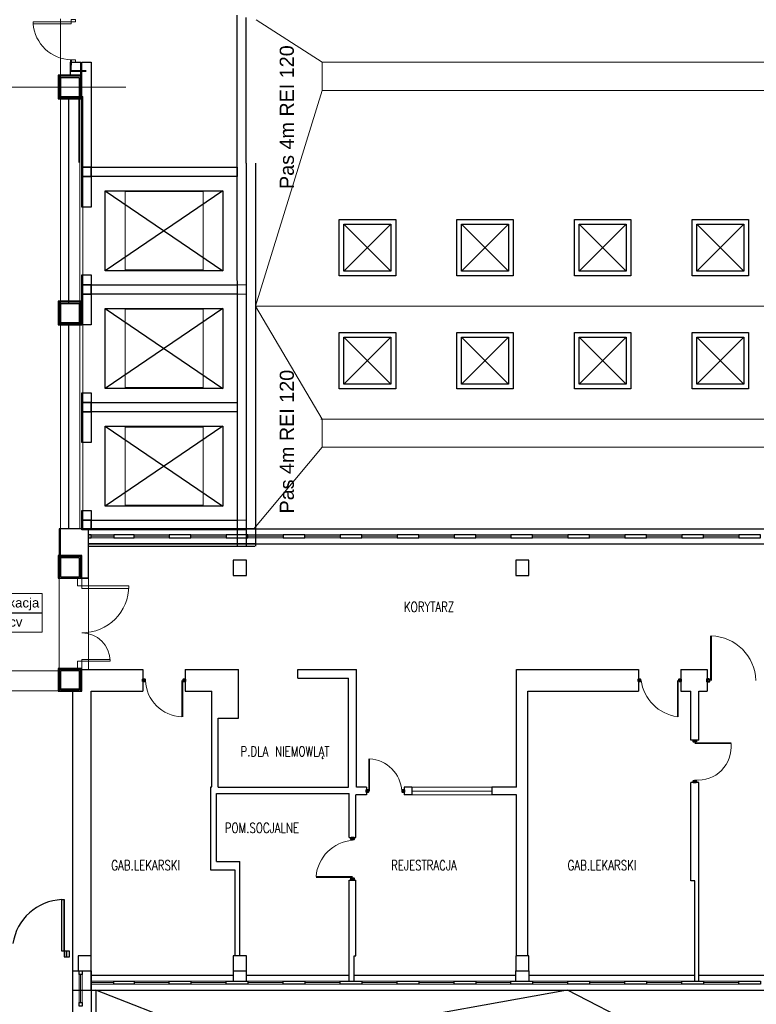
# Model space of a CAD drawing. Header units: millimetres. Extents: x 6612728327 to 6612744462, y 5733542327 to 5733552841.
# Tile 88 of 124: x 6612738886 to 6612740451, y 5733544197 to 5733546288. Entities that reach past the tile are written whole.
import ezdxf

# ---------------------------------------------------------------- set-up
doc = ezdxf.new("R2010")
doc.units = ezdxf.units.MM
doc.header["$MEASUREMENT"] = 0
doc.header["$XCLIPFRAME"] = 0
for name, color, linetype in [('!!!!_SCIANY GRUBE', 7, 'Continuous'), ('___EI 120 ścian', 7, 'Continuous'), ('A_A-OPISY POM', 7, 'Continuous'), ('A_Sciany istn_DZIAŁOWE', 7, 'Continuous'), ('A_Stolarka_drzw_wew', 192, 'Continuous'), ('dwa_DRZWI', 7, 'Continuous'), ('DZIALOWE_WINDA', 7, 'Continuous'), ('inw_PODCIĄGI', 7, 'Continuous'), ('inw_STOLARKA', 7, 'Continuous'), ('inw_STOLARKAOKIENNA', 7, 'Continuous'), ('inw_WIDOK', 7, 'Continuous'), ('L_WIDOKOWE', 7, 'Continuous'), ('OSIE', 7, 'Continuous'), ('STOLARKAOKIENNA', 7, 'Continuous'), ('WIDOK', 7, 'Continuous')]:
    doc.layers.add(name, color=color, linetype=linetype)
doc.styles.add('GENERATED_STYLE_1', font='arial.ttf')
picture_1 = doc.add_image_def('image2.jpg', size_in_pixel=(240, 240))

msp = doc.modelspace()

# ---------------------------------------------------------------- linework, layer by layer
at = {"layer": '!!!!_SCIANY GRUBE', "color": 7, "lineweight": 30}
for p, q in [((6612738993.516489, 5733546169.844685), (6612738993.516489, 5733546198.13419)), ((6612738993.516489, 5733546198.13419), (6612739015.516489, 5733546198.13419)), ((6612739015.516489, 5733546124.786591), (6612739015.516489, 5733546198.13419)), ((6612739015.516489, 5733546119.844685), (6612739015.516489, 5733546198.13419)), ((6612739015.516489, 5733546119.844685), (6612739015.516489, 5733546198.13419)), ((6612739015.516489, 5733546143.172839), (6612739015.516489, 5733546198.13419)), ((6612738969.516489, 5733545206.844683), (6612738969.516489, 5733545147.844683)), ((6612739031.516489, 5733545206.844683), (6612738969.516489, 5733545206.844683)), ((6612738969.516489, 5733545206.844683), (6612738969.516489, 5733545147.844683)), ((6612739386.465014, 5733545206.844683), (6612738969.516489, 5733545206.844683)), ((6612739031.516489, 5733545100.844683), (6612739031.516489, 5733545206.844683)), ((6612739031.516489, 5733545100.844683), (6612739031.516489, 5733545206.844683)), ((6612739031.516489, 5733545101.844683), (6612739031.516489, 5733545201.844683)), ((6612739031.516489, 5733545101.844683), (6612739031.516489, 5733545201.844683)), ((6612739386.465014, 5733545206.844683), (6612739386.465014, 5733545174.844683)), ((6612739386.465014, 5733545174.844683), (6612739031.516489, 5733545174.844683)), ((6612739031.516489, 5733545101.844683), (6612738989.516489, 5733545101.844683)), ((6612739031.516489, 5733545101.844683), (6612738989.516489, 5733545101.844683)), ((6612739031.516489, 5733545100.844683), (6612738989.516489, 5733545100.844683)), ((6612739031.516489, 5733545100.844683), (6612738989.516489, 5733545100.844683)), ((6612738989.516489, 5733544907.844683), (6612739147.516489, 5733544907.844683)), ((6612738989.516489, 5733544907.844683), (6612739089.043591, 5733544907.844683)), ((6612739147.516489, 5733544907.844683), (6612739147.516489, 5733544861.844683)), ((6612739237.516489, 5733544907.844683), (6612739350.516489, 5733544907.844683)), ((6612739237.516489, 5733544907.844683), (6612739237.516489, 5733544861.844683)), ((6612739350.516489, 5733544804.844683), (6612739350.516489, 5733544907.844683)), ((6612739476.516489, 5733544907.844683), (6612739601.51649, 5733544907.844683)), ((6612739476.516489, 5733544889.844683), (6612739476.516489, 5733544907.844683)), ((6612739601.51649, 5733544657.844683), (6612739601.51649, 5733544907.844683)), ((6612739941.51649, 5733544907.844683), (6612740200.516491, 5733544907.844683)), ((6612739941.51649, 5733544657.844683), (6612739941.51649, 5733544907.844683)), ((6612740200.516491, 5733544907.844683), (6612740200.516491, 5733544861.844683)), ((6612740290.516491, 5733544907.844683), (6612740346.516491, 5733544907.844683)), ((6612740290.516491, 5733544907.844683), (6612740290.516491, 5733544861.844683)), ((6612740346.516491, 5733544907.844683), (6612740346.516491, 5733544861.844683)), ((6612739476.516489, 5733544889.844683), (6612739584.51649, 5733544889.844683)), ((6612739584.51649, 5733544657.844683), (6612739584.51649, 5733544889.844683)), ((6612738997.516489, 5733544861.844683), (6612738997.516489, 5733544226.844682)), ((6612738997.516489, 5733544861.844683), (6612738997.516489, 5733544281.844682)), ((6612739037.516489, 5733544861.844683), (6612739147.516489, 5733544861.844683)), ((6612739037.516489, 5733544226.844682), (6612739037.516489, 5733544861.844683)), ((6612739037.516489, 5733544861.844683), (6612739089.043591, 5733544861.844683)), ((6612739037.516489, 5733544226.844682), (6612739037.516489, 5733544861.844683)), ((6612739237.516489, 5733544861.844683), (6612739293.516489, 5733544861.844683)), ((6612739293.516489, 5733544658.844683), (6612739293.516489, 5733544861.844683)), ((6612739965.51649, 5733544861.844683), (6612740200.516491, 5733544861.844683)), ((6612739965.51649, 5733544299.844682), (6612739965.51649, 5733544861.844683)), ((6612740290.516491, 5733544861.844683), (6612740311.516491, 5733544861.844683)), ((6612740311.516491, 5733544757.844683), (6612740311.516491, 5733544861.844683)), ((6612740328.516491, 5733544861.844683), (6612740346.516491, 5733544861.844683)), ((6612740328.516491, 5733544757.844683), (6612740328.516491, 5733544861.844683)), ((6612739307.516489, 5733544804.844683), (6612739350.516489, 5733544804.844683)), ((6612739307.516489, 5733544657.844683), (6612739307.516489, 5733544804.844683)), ((6612740328.516491, 5733544757.844683), (6612740311.516491, 5733544757.844683)), ((6612740311.516491, 5733544458.844682), (6612740311.516491, 5733544667.844683)), ((6612740328.516491, 5733544667.844683), (6612740311.516491, 5733544667.844683)), ((6612740328.516491, 5733544245.844682), (6612740328.516491, 5733544667.844683)), ((6612739291.516489, 5733544481.844682), (6612739291.516489, 5733544658.844683)), ((6612739291.516489, 5733544658.844683), (6612739293.516489, 5733544658.844683)), ((6612739307.516489, 5733544657.844683), (6612739584.51649, 5733544657.844683)), ((6612739622.51649, 5733544657.844683), (6612739601.51649, 5733544657.844683)), ((6612739622.51649, 5733544657.844683), (6612739622.51649, 5733544641.844683)), ((6612739718.51649, 5733544657.844683), (6612739702.51649, 5733544657.844683)), ((6612739702.51649, 5733544657.844683), (6612739702.51649, 5733544641.844683)), ((6612739718.51649, 5733544657.844683), (6612739718.51649, 5733544641.844683)), ((6612739941.51649, 5733544657.844683), (6612739888.51649, 5733544657.844683)), ((6612739888.51649, 5733544657.844683), (6612739888.51649, 5733544641.844683)), ((6612739303.516489, 5733544499.844682), (6612739303.516489, 5733544644.844683)), ((6612739303.516489, 5733544644.844683), (6612739585.51649, 5733544644.844683)), ((6612739585.51649, 5733544550.844683), (6612739585.51649, 5733544644.844683)), ((6612739599.51649, 5733544550.844683), (6612739599.51649, 5733544641.844683)), ((6612739622.51649, 5733544641.844683), (6612739599.51649, 5733544641.844683)), ((6612739718.51649, 5733544641.844683), (6612739702.51649, 5733544641.844683)), ((6612739941.51649, 5733544641.844683), (6612739888.51649, 5733544641.844683)), ((6612739941.51649, 5733544299.844682), (6612739941.51649, 5733544641.844683)), ((6612739585.51649, 5733544550.844683), (6612739599.51649, 5733544550.844683)), ((6612739303.516489, 5733544499.844682), (6612739353.516489, 5733544499.844682)), ((6612739353.516489, 5733544299.844682), (6612739353.516489, 5733544499.844682)), ((6612739343.516489, 5733544481.844682), (6612739291.516489, 5733544481.844682)), ((6612739343.516489, 5733544299.844682), (6612739343.516489, 5733544481.844682)), ((6612739585.51649, 5733544245.844682), (6612739585.51649, 5733544460.844682)), ((6612739585.51649, 5733544460.844682), (6612739599.51649, 5733544460.844682)), ((6612739599.51649, 5733544299.844682), (6612739599.51649, 5733544460.844682)), ((6612740320.516491, 5733544458.844682), (6612740311.516491, 5733544458.844682)), ((6612740320.516491, 5733544245.844682), (6612740320.516491, 5733544458.844682)), ((6612739596.51649, 5733544299.844682), (6612739599.51649, 5733544299.844682)), ((6612739596.51649, 5733544245.844682), (6612739596.51649, 5733544299.844682)), ((6612738997.516489, 5733544267.844682), (6612739037.516489, 5733544267.844682)), ((6612739339.516489, 5733544267.844682), (6612739339.516489, 5733544245.844682)), ((6612739367.516489, 5733544245.844682), (6612739367.516489, 5733544267.844682)), ((6612739939.51649, 5733544245.844682), (6612739939.51649, 5733544267.844682)), ((6612739047.516489, 5733544226.844682), (6612739047.516489, 5733543457.131468))]:
    msp.add_line(p, q, dxfattribs=at)
for points in [[(6612739346.923244, 5733546297.844685), (6612739347.789767, 5733545169.844683)], [(6612739366.465014, 5733545983.435217), (6612739366.465014, 5733546292.553106)], [(6612739015.516489, 5733546169.844685), (6612738967.516489, 5733546169.844685), (6612738967.516489, 5733546119.844685), (6612739015.516489, 5733546119.844685)], [(6612739015.516489, 5733546169.844685), (6612738967.516489, 5733546169.844685), (6612738967.516489, 5733546119.844685), (6612739015.516489, 5733546119.844685)], [(6612739366.465014, 5733545983.435217), (6612739366.465014, 5733545169.844683)], [(6612739386.465014, 5733545983.435217), (6612739386.465014, 5733545169.844683)], [(6612739031.516489, 5733545169.844683), (6612739385.057102, 5733545169.844683)]]:
    msp.add_lwpolyline(points, dxfattribs=at)
for points in [[(6612739037.516489, 5733545974.844684), (6612739017.516489, 5733545974.844684), (6612739017.516489, 5733546198.13419), (6612739037.516489, 5733546198.13419)], [(6612738972.516489, 5733546124.844685), (6612739012.51649, 5733546124.844685), (6612739012.51649, 5733546164.844685), (6612738972.516489, 5733546164.844685)], [(6612738972.516489, 5733546124.844685), (6612739012.51649, 5733546124.844685), (6612739012.51649, 5733546164.844685), (6612738972.516489, 5733546164.844685)], [(6612738972.516489, 5733546124.844685), (6612739012.51649, 5733546124.844685), (6612739012.51649, 5733546164.844685), (6612738972.516489, 5733546164.844685)], [(6612738972.516489, 5733546124.844685), (6612739012.51649, 5733546124.844685), (6612739012.51649, 5733546164.844685), (6612738972.516489, 5733546164.844685)], [(6612738972.516489, 5733546124.844685), (6612739012.51649, 5733546124.844685), (6612739012.51649, 5733546164.844685), (6612738972.516489, 5733546164.844685)], [(6612738972.516489, 5733546124.844685), (6612739012.51649, 5733546124.844685), (6612739012.51649, 5733546164.844685), (6612738972.516489, 5733546164.844685)], [(6612738972.516489, 5733546124.844685), (6612739012.51649, 5733546124.844685), (6612739012.51649, 5733546164.844685), (6612738972.516489, 5733546164.844685)], [(6612738972.516489, 5733546124.844685), (6612739012.51649, 5733546124.844685), (6612739012.51649, 5733546164.844685), (6612738972.516489, 5733546164.844685)], [(6612739037.516489, 5733545954.844685), (6612739017.516489, 5733545954.844685), (6612739017.516489, 5733545974.844684), (6612739037.516489, 5733545974.844684)], [(6612739037.516489, 5733545974.844684), (6612739347.51649, 5733545974.844684), (6612739347.51649, 5733545954.844685), (6612739037.516489, 5733545954.844685)], [(6612739017.516489, 5733545889.844684), (6612739017.516489, 5733545954.844685), (6612739037.516489, 5733545954.844685), (6612739037.516489, 5733545889.844684)], [(6612739037.516489, 5733545724.844684), (6612739017.516489, 5733545724.844684), (6612739017.516489, 5733545745.844684), (6612739037.516489, 5733545745.844684)], [(6612739037.516489, 5733545704.844684), (6612739017.516489, 5733545704.844684), (6612739017.516489, 5733545724.844684), (6612739037.516489, 5733545724.844684)], [(6612739347.51649, 5733545704.844684), (6612739037.516489, 5733545704.844684), (6612739037.516489, 5733545724.844684), (6612739347.51649, 5733545724.844684)], [(6612739017.516489, 5733545639.844684), (6612739017.516489, 5733545704.844684), (6612739037.516489, 5733545704.844684), (6612739037.516489, 5733545639.844684)], [(6612738967.516489, 5733545639.844684), (6612739017.516489, 5733545639.844684), (6612739017.516489, 5733545689.844684), (6612738967.516489, 5733545689.844684)], [(6612738967.516489, 5733545639.844684), (6612739017.516489, 5733545639.844684), (6612739017.516489, 5733545689.844684), (6612738967.516489, 5733545689.844684)], [(6612738972.516489, 5733545644.844684), (6612739012.51649, 5733545644.844684), (6612739012.51649, 5733545684.844684), (6612738972.516489, 5733545684.844684)], [(6612738972.516489, 5733545644.844684), (6612739012.51649, 5733545644.844684), (6612739012.51649, 5733545684.844684), (6612738972.516489, 5733545684.844684)], [(6612738972.516489, 5733545644.844684), (6612739012.51649, 5733545644.844684), (6612739012.51649, 5733545684.844684), (6612738972.516489, 5733545684.844684)], [(6612738972.516489, 5733545644.844684), (6612739012.51649, 5733545644.844684), (6612739012.51649, 5733545684.844684), (6612738972.516489, 5733545684.844684)], [(6612739037.516489, 5733545474.844683), (6612739017.516489, 5733545474.844683), (6612739017.516489, 5733545495.844683), (6612739037.516489, 5733545495.844683)], [(6612739037.516489, 5733545454.844684), (6612739017.516489, 5733545454.844684), (6612739017.516489, 5733545474.844683), (6612739037.516489, 5733545474.844683)], [(6612739037.516489, 5733545474.844683), (6612739347.51649, 5733545474.844683), (6612739347.51649, 5733545454.844684), (6612739037.516489, 5733545454.844684)], [(6612739017.516489, 5733545389.844683), (6612739017.516489, 5733545454.844684), (6612739037.516489, 5733545454.844684), (6612739037.516489, 5733545389.844683)], [(6612739037.516489, 5733545224.844683), (6612739017.516489, 5733545224.844683), (6612739017.516489, 5733545245.844683), (6612739037.516489, 5733545245.844683)], [(6612739037.516489, 5733545204.844684), (6612739017.516489, 5733545204.844684), (6612739017.516489, 5733545224.844683), (6612739037.516489, 5733545224.844683)], [(6612739347.51649, 5733545204.844684), (6612739037.516489, 5733545204.844684), (6612739037.516489, 5733545224.844683), (6612739347.51649, 5733545224.844683)], [(6612738967.516489, 5733545101.844683), (6612739017.516489, 5733545101.844683), (6612739017.516489, 5733545149.844683), (6612738967.516489, 5733545149.844683)], [(6612738967.516489, 5733545101.844683), (6612739017.516489, 5733545101.844683), (6612739017.516489, 5733545149.844683), (6612738967.516489, 5733545149.844683)], [(6612738967.516489, 5733545101.844683), (6612739015.516489, 5733545101.844683), (6612739015.516489, 5733545147.844683), (6612738967.516489, 5733545147.844683)], [(6612738967.516489, 5733545101.844683), (6612739015.516489, 5733545101.844683), (6612739015.516489, 5733545147.844683), (6612738967.516489, 5733545147.844683)], [(6612738972.516489, 5733545104.844683), (6612739012.51649, 5733545104.844683), (6612739012.51649, 5733545144.844683), (6612738972.516489, 5733545144.844683)], [(6612738972.516489, 5733545104.844683), (6612739012.51649, 5733545104.844683), (6612739012.51649, 5733545144.844683), (6612738972.516489, 5733545144.844683)], [(6612738972.516489, 5733545104.844683), (6612739012.51649, 5733545104.844683), (6612739012.51649, 5733545144.844683), (6612738972.516489, 5733545144.844683)], [(6612738972.516489, 5733545104.844683), (6612739012.51649, 5733545104.844683), (6612739012.51649, 5733545144.844683), (6612738972.516489, 5733545144.844683)], [(6612738972.516489, 5733545104.844683), (6612739012.51649, 5733545104.844683), (6612739012.51649, 5733545144.844683), (6612738972.516489, 5733545144.844683)], [(6612738972.516489, 5733545104.844683), (6612739012.51649, 5733545104.844683), (6612739012.51649, 5733545144.844683), (6612738972.516489, 5733545144.844683)], [(6612738972.516489, 5733545104.844683), (6612739012.51649, 5733545104.844683), (6612739012.51649, 5733545144.844683), (6612738972.516489, 5733545144.844683)], [(6612738972.516489, 5733545104.844683), (6612739012.51649, 5733545104.844683), (6612739012.51649, 5733545144.844683), (6612738972.516489, 5733545144.844683)], [(6612738967.516489, 5733544861.844683), (6612739017.516489, 5733544861.844683), (6612739017.516489, 5733544909.844683), (6612738967.516489, 5733544909.844683)], [(6612738972.516489, 5733544866.844683), (6612739012.51649, 5733544866.844683), (6612739012.51649, 5733544904.844682), (6612738972.516489, 5733544904.844682)], [(6612738972.516489, 5733544866.844683), (6612739012.51649, 5733544866.844683), (6612739012.51649, 5733544904.844682), (6612738972.516489, 5733544904.844682)], [(6612738972.516489, 5733544866.844683), (6612739012.51649, 5733544866.844683), (6612739012.51649, 5733544904.844682), (6612738972.516489, 5733544904.844682)], [(6612738972.516489, 5733544866.844683), (6612739012.51649, 5733544866.844683), (6612739012.51649, 5733544904.844682), (6612738972.516489, 5733544904.844682)]]:
    msp.add_lwpolyline(points, close=True, dxfattribs=at)
at = {"layer": '!!!!_SCIANY GRUBE', "color": 7, "lineweight": 30, "flags": 128}
for points in [[(6612738969.516489, 5733546121.844685), (6612739015.516489, 5733546121.844685), (6612739015.516489, 5733546167.844685), (6612738969.516489, 5733546167.844685)], [(6612738972.516489, 5733546124.844685), (6612739012.516489, 5733546124.844685), (6612739012.516489, 5733546164.844685), (6612738972.516489, 5733546164.844685)], [(6612738972.516489, 5733546124.844685), (6612739012.516489, 5733546124.844685), (6612739012.516489, 5733546164.844685), (6612738972.516489, 5733546164.844685)], [(6612738972.516489, 5733546124.844685), (6612739012.516489, 5733546124.844685), (6612739012.516489, 5733546164.844685), (6612738972.516489, 5733546164.844685)], [(6612738969.516489, 5733545641.844684), (6612739015.516489, 5733545641.844684), (6612739015.516489, 5733545687.844684), (6612738969.516489, 5733545687.844684)], [(6612738972.516489, 5733545644.844684), (6612739012.516489, 5733545644.844684), (6612739012.516489, 5733545684.844684), (6612738972.516489, 5733545684.844684)], [(6612738972.516489, 5733545644.844684), (6612739012.516489, 5733545644.844684), (6612739012.516489, 5733545684.844684), (6612738972.516489, 5733545684.844684)], [(6612739031.516489, 5733545187.844683), (6612739037.516489, 5733545187.844683), (6612739037.516489, 5733545193.844683), (6612739031.516489, 5733545193.844683)], [(6612739031.516489, 5733545187.844683), (6612739037.516489, 5733545187.844683), (6612739037.516489, 5733545193.844683), (6612739031.516489, 5733545193.844683)], [(6612739085.516489, 5733545187.844683), (6612739128.516489, 5733545187.844683), (6612739128.516489, 5733545193.844683), (6612739085.516489, 5733545193.844683)], [(6612739203.516489, 5733545187.844683), (6612739249.516489, 5733545187.844683), (6612739249.516489, 5733545193.844683), (6612739203.516489, 5733545193.844683)], [(6612739324.516489, 5733545187.844683), (6612739370.516489, 5733545187.844683), (6612739370.516489, 5733545193.844683), (6612739324.516489, 5733545193.844683)], [(6612739445.516489, 5733545187.844683), (6612739491.516489, 5733545187.844683), (6612739491.516489, 5733545193.844683), (6612739445.516489, 5733545193.844683)], [(6612739566.51649, 5733545187.844683), (6612739612.51649, 5733545187.844683), (6612739612.51649, 5733545193.844683), (6612739566.51649, 5733545193.844683)], [(6612739687.51649, 5733545187.844683), (6612739733.51649, 5733545187.844683), (6612739733.51649, 5733545193.844683), (6612739687.51649, 5733545193.844683)], [(6612739808.51649, 5733545187.844683), (6612739854.51649, 5733545187.844683), (6612739854.51649, 5733545193.844683), (6612739808.51649, 5733545193.844683)], [(6612739929.51649, 5733545187.844683), (6612739975.51649, 5733545187.844683), (6612739975.51649, 5733545193.844683), (6612739929.51649, 5733545193.844683)], [(6612740050.51649, 5733545187.844683), (6612740096.51649, 5733545187.844683), (6612740096.51649, 5733545193.844683), (6612740050.51649, 5733545193.844683)], [(6612740171.516491, 5733545187.844683), (6612740217.516491, 5733545187.844683), (6612740217.516491, 5733545193.844683), (6612740171.516491, 5733545193.844683)], [(6612740292.516491, 5733545187.844683), (6612740338.516491, 5733545187.844683), (6612740338.516491, 5733545193.844683), (6612740292.516491, 5733545193.844683)], [(6612740413.516491, 5733545187.844683), (6612740459.516491, 5733545187.844683), (6612740459.516491, 5733545193.844683), (6612740413.516491, 5733545193.844683)], [(6612738969.516489, 5733545101.844683), (6612739015.516489, 5733545101.844683), (6612739015.516489, 5733545147.844683), (6612738969.516489, 5733545147.844683)], [(6612738969.516489, 5733545101.844683), (6612739015.516489, 5733545101.844683), (6612739015.516489, 5733545147.844683), (6612738969.516489, 5733545147.844683)], [(6612738972.516489, 5733545104.844683), (6612739012.516489, 5733545104.844683), (6612739012.516489, 5733545144.844683), (6612738972.516489, 5733545144.844683)], [(6612738972.516489, 5733545104.844683), (6612739012.516489, 5733545104.844683), (6612739012.516489, 5733545144.844683), (6612738972.516489, 5733545144.844683)], [(6612738972.516489, 5733545104.844683), (6612739012.516489, 5733545104.844683), (6612739012.516489, 5733545144.844683), (6612738972.516489, 5733545144.844683)], [(6612738972.516489, 5733545104.844683), (6612739012.516489, 5733545104.844683), (6612739012.516489, 5733545144.844683), (6612738972.516489, 5733545144.844683)], [(6612738972.516489, 5733545104.844683), (6612739012.516489, 5733545104.844683), (6612739012.516489, 5733545144.844683), (6612738972.516489, 5733545144.844683)], [(6612739339.516489, 5733545107.844683), (6612739367.516489, 5733545107.844683), (6612739367.516489, 5733545139.844683), (6612739339.516489, 5733545139.844683)], [(6612739339.516489, 5733545107.844683), (6612739367.516489, 5733545107.844683), (6612739367.516489, 5733545139.844683), (6612739339.516489, 5733545139.844683)], [(6612739939.51649, 5733545107.844683), (6612739967.51649, 5733545107.844683), (6612739967.51649, 5733545139.844683), (6612739939.51649, 5733545139.844683)], [(6612739939.51649, 5733545107.844683), (6612739967.51649, 5733545107.844683), (6612739967.51649, 5733545139.844683), (6612739939.51649, 5733545139.844683)], [(6612738969.516489, 5733544861.844683), (6612739015.516489, 5733544861.844683), (6612739015.516489, 5733544907.844683), (6612738969.516489, 5733544907.844683)], [(6612738969.516489, 5733544861.844683), (6612739015.516489, 5733544861.844683), (6612739015.516489, 5733544907.844683), (6612738969.516489, 5733544907.844683)], [(6612738972.516489, 5733544864.844683), (6612739012.516489, 5733544864.844683), (6612739012.516489, 5733544904.844683), (6612738972.516489, 5733544904.844683)], [(6612738972.516489, 5733544864.844683), (6612739012.516489, 5733544864.844683), (6612739012.516489, 5733544904.844683), (6612738972.516489, 5733544904.844683)], [(6612738972.516489, 5733544864.844683), (6612739012.516489, 5733544864.844683), (6612739012.516489, 5733544904.844683), (6612738972.516489, 5733544904.844683)], [(6612738972.516489, 5733544864.844683), (6612739012.516489, 5733544864.844683), (6612739012.516489, 5733544904.844683), (6612738972.516489, 5733544904.844683)], [(6612738972.516489, 5733544864.844683), (6612739012.516489, 5733544864.844683), (6612739012.516489, 5733544904.844683), (6612738972.516489, 5733544904.844683)], [(6612739009.516489, 5733544267.844682), (6612739037.516489, 5733544267.844682), (6612739037.516489, 5733544299.844682), (6612739009.516489, 5733544299.844682)], [(6612739009.516489, 5733544267.844682), (6612739037.516489, 5733544267.844682), (6612739037.516489, 5733544299.844682), (6612739009.516489, 5733544299.844682)], [(6612739009.516489, 5733544267.844682), (6612739037.516489, 5733544267.844682), (6612739037.516489, 5733544299.844682), (6612739009.516489, 5733544299.844682)], [(6612739339.516489, 5733544267.844682), (6612739367.516489, 5733544267.844682), (6612739367.516489, 5733544299.844682), (6612739339.516489, 5733544299.844682)], [(6612739339.516489, 5733544267.844682), (6612739367.516489, 5733544267.844682), (6612739367.516489, 5733544299.844682), (6612739339.516489, 5733544299.844682)], [(6612739939.51649, 5733544267.844682), (6612739967.51649, 5733544267.844682), (6612739967.51649, 5733544299.844682), (6612739939.51649, 5733544299.844682)], [(6612739939.51649, 5733544267.844682), (6612739967.51649, 5733544267.844682), (6612739967.51649, 5733544299.844682), (6612739939.51649, 5733544299.844682)], [(6612739018.016489, 5733544267.844682), (6612739018.016489, 5733544259.844682), (6612739012.016489, 5733544259.844682), (6612739012.016489, 5733544267.844682)], [(6612739085.516489, 5733544245.844682), (6612739128.516489, 5733544245.844682), (6612739128.516489, 5733544239.844682), (6612739085.516489, 5733544239.844682)], [(6612739203.516489, 5733544245.844682), (6612739249.516489, 5733544245.844682), (6612739249.516489, 5733544239.844682), (6612739203.516489, 5733544239.844682)], [(6612739324.516489, 5733544245.844682), (6612739370.516489, 5733544245.844682), (6612739370.516489, 5733544239.844682), (6612739324.516489, 5733544239.844682)], [(6612739445.516489, 5733544245.844682), (6612739491.516489, 5733544245.844682), (6612739491.516489, 5733544239.844682), (6612739445.516489, 5733544239.844682)], [(6612739566.51649, 5733544245.844682), (6612739612.51649, 5733544245.844682), (6612739612.51649, 5733544239.844682), (6612739566.51649, 5733544239.844682)], [(6612739687.51649, 5733544245.844682), (6612739733.51649, 5733544245.844682), (6612739733.51649, 5733544239.844682), (6612739687.51649, 5733544239.844682)], [(6612739808.51649, 5733544245.844682), (6612739854.51649, 5733544245.844682), (6612739854.51649, 5733544239.844682), (6612739808.51649, 5733544239.844682)], [(6612739929.51649, 5733544245.844682), (6612739975.51649, 5733544245.844682), (6612739975.51649, 5733544239.844682), (6612739929.51649, 5733544239.844682)], [(6612740050.51649, 5733544245.844682), (6612740096.51649, 5733544245.844682), (6612740096.51649, 5733544239.844682), (6612740050.51649, 5733544239.844682)], [(6612740171.516491, 5733544245.844682), (6612740217.516491, 5733544245.844682), (6612740217.516491, 5733544239.844682), (6612740171.516491, 5733544239.844682)], [(6612740292.516491, 5733544245.844682), (6612740338.516491, 5733544245.844682), (6612740338.516491, 5733544239.844682), (6612740292.516491, 5733544239.844682)], [(6612740413.516491, 5733544245.844682), (6612740459.516491, 5733544245.844682), (6612740459.516491, 5733544239.844682), (6612740413.516491, 5733544239.844682)], [(6612739018.016489, 5733544200.844682), (6612739018.016489, 5733544192.844682), (6612739012.016489, 5733544192.844682), (6612739012.016489, 5733544200.844682)]]:
    msp.add_lwpolyline(points, close=True, dxfattribs=at)
at = {"layer": '___EI 120 ścian', "color": 7, "lineweight": 40}
msp.add_lwpolyline([(6612739027.129876, 5733546178.980733), (6612738994.399556, 5733546178.980733), (6612738994.650849, 5733546202.63419)], dxfattribs=at)
at = {"layer": 'A_A-OPISY POM', "color": 7, "lineweight": 25}
msp.add_line((6612738642.786261, 5733545028.049878), (6612738933.210511, 5733545028.049878), dxfattribs=at)
at = {"layer": 'A_Sciany istn_DZIAŁOWE', "color": 7, "lineweight": 18}
msp.add_lwpolyline([(6612738642.786261, 5733545069.165009), (6612738933.210511, 5733545069.165009), (6612738933.210511, 5733544986.934747), (6612738642.786261, 5733544986.934747)], close=True, dxfattribs=at)
at = {"layer": 'A_Stolarka_drzw_wew', "color": 7, "lineweight": 30}
for p, q in [((6612738974.8547, 5733544309.356101), (6612738974.8547, 5733544419.204849)), ((6612738974.8547, 5733544419.204849), (6612738979.8547, 5733544419.204849)), ((6612738979.8547, 5733544419.356102), (6612738979.8547, 5733544309.356101)), ((6612738979.8547, 5733544309.356101), (6612738979.8547, 5733544419.356102)), ((6612738979.8547, 5733544309.356101), (6612738974.8547, 5733544309.356101)), ((6612738984.8547, 5733544309.356101), (6612738979.8547, 5733544309.356101)), ((6612738979.8547, 5733544309.356101), (6612738979.8547, 5733544297.356101)), ((6612738979.8547, 5733544297.356101), (6612738984.8547, 5733544297.356101)), ((6612738984.8547, 5733544297.356101), (6612738984.8547, 5733544309.356101)), ((6612738991.3547, 5733544309.356101), (6612738984.8547, 5733544309.356101)), ((6612738984.8547, 5733544309.356101), (6612738984.8547, 5733544297.356101)), ((6612738984.8547, 5733544297.356101), (6612738991.3547, 5733544297.356101)), ((6612738991.3547, 5733544297.356101), (6612738991.3547, 5733544309.356101))]:
    msp.add_line(p, q, dxfattribs=at)
msp.add_arc((6612738979.8547, 5733544309.356101), 109.962481, 92.606209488, 171.458562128, dxfattribs=at)
at = {"layer": 'dwa_DRZWI', "color": 7, "lineweight": 20}
for p, q in [((6612739017.516489, 5733545085.844683), (6612739017.516469, 5733545080.289127)), ((6612739117.516489, 5733545085.844324), (6612739017.516489, 5733545085.844683)), ((6612739017.516469, 5733545080.289127), (6612739117.516489, 5733545080.28877)), ((6612739017.516475, 5733544929.178016), (6612739077.516486, 5733544929.17823)), ((6612739017.516487, 5733544925.844683), (6612739017.516475, 5733544929.178016)), ((6612739077.516486, 5733544925.844897), (6612739017.516487, 5733544925.844683))]:
    msp.add_line(p, q, dxfattribs=at)
for points in [[(6612738913.945201, 5733546283.63419), (6612738994.984439, 5733546283.63419), (6612738994.984439, 5733546279.134191), (6612738913.945201, 5733546279.134191)], [(6612738994.984439, 5733546288.13419), (6612739003.984438, 5733546288.13419), (6612739003.984438, 5733546283.63419), (6612738994.984439, 5733546283.63419)], [(6612738994.984439, 5733546202.63419), (6612739003.984438, 5733546202.63419), (6612739003.984438, 5733546198.13419), (6612738994.984439, 5733546198.13419)], [(6612739017.516489, 5733545085.844683), (6612739008.516489, 5733545085.844683), (6612739008.516489, 5733545101.844683), (6612739017.516489, 5733545101.844683)], [(6612739017.516489, 5733544909.844683), (6612739008.516489, 5733544909.844683), (6612739008.516489, 5733544925.844683), (6612739017.516489, 5733544925.844683)]]:
    msp.add_lwpolyline(points, close=True, dxfattribs=at)
for points in [[(6612739117.516489, 5733545080.28877), (6612739117.516489, 5733545085.844324)], [(6612739077.516486, 5733544929.17823), (6612739077.516486, 5733544925.844897)]]:
    msp.add_lwpolyline(points, dxfattribs=at)
for centre, radius, start, end in [((6612738997.76844, 5733546286.760994), 84.172857, 185.237022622, 268.104682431), ((6612739017.516489, 5733545085.844683), 100, 270, 0), ((6612739017.516487, 5733544925.844683), 60, 0, 90)]:
    msp.add_arc(centre, radius, start, end, dxfattribs=at)
at = {"layer": 'DZIALOWE_WINDA', "color": 254, "lineweight": 18, "true_color": 0xe4e4e4}
for points in [[(6612739347.51649, 5733545984.844684), (6612739347.51649, 5733546290.844684)], [(6612739017.516489, 5733545984.844684), (6612739017.516489, 5733545974.844684)]]:
    msp.add_lwpolyline(points, dxfattribs=at)
for points in [[(6612739037.516489, 5733545954.844685), (6612739017.516489, 5733545954.844685), (6612739017.516489, 5733545974.844684), (6612739037.516489, 5733545974.844684)], [(6612739037.516489, 5733545974.844684), (6612739347.51649, 5733545974.844684), (6612739347.51649, 5733545954.844685), (6612739037.516489, 5733545954.844685)], [(6612739017.516489, 5733545889.844684), (6612739017.516489, 5733545954.844685), (6612739037.516489, 5733545954.844685), (6612739037.516489, 5733545889.844684)], [(6612739037.516489, 5733545724.844684), (6612739017.516489, 5733545724.844684), (6612739017.516489, 5733545745.844684), (6612739037.516489, 5733545745.844684)], [(6612739037.516489, 5733545704.844684), (6612739017.516489, 5733545704.844684), (6612739017.516489, 5733545724.844684), (6612739037.516489, 5733545724.844684)], [(6612739347.51649, 5733545704.844684), (6612739037.516489, 5733545704.844684), (6612739037.516489, 5733545724.844684), (6612739347.51649, 5733545724.844684)], [(6612739367.516489, 5733545704.844684), (6612739347.51649, 5733545704.844684), (6612739347.51649, 5733545724.844684), (6612739367.516489, 5733545724.844684)], [(6612739017.516489, 5733545639.844684), (6612739017.516489, 5733545704.844684), (6612739037.516489, 5733545704.844684), (6612739037.516489, 5733545639.844684)], [(6612739037.516489, 5733545474.844683), (6612739017.516489, 5733545474.844683), (6612739017.516489, 5733545495.844683), (6612739037.516489, 5733545495.844683)], [(6612739037.516489, 5733545454.844684), (6612739017.516489, 5733545454.844684), (6612739017.516489, 5733545474.844683), (6612739037.516489, 5733545474.844683)], [(6612739037.516489, 5733545474.844683), (6612739347.51649, 5733545474.844683), (6612739347.51649, 5733545454.844684), (6612739037.516489, 5733545454.844684)], [(6612739017.516489, 5733545389.844683), (6612739017.516489, 5733545454.844684), (6612739037.516489, 5733545454.844684), (6612739037.516489, 5733545389.844683)], [(6612739037.516489, 5733545224.844683), (6612739017.516489, 5733545224.844683), (6612739017.516489, 5733545245.844683), (6612739037.516489, 5733545245.844683)], [(6612739037.516489, 5733545204.844684), (6612739017.516489, 5733545204.844684), (6612739017.516489, 5733545224.844683), (6612739037.516489, 5733545224.844683)], [(6612739347.51649, 5733545204.844684), (6612739037.516489, 5733545204.844684), (6612739037.516489, 5733545224.844683), (6612739347.51649, 5733545224.844683)], [(6612739367.516489, 5733545204.844684), (6612739347.51649, 5733545204.844684), (6612739347.51649, 5733545224.844683), (6612739367.516489, 5733545224.844683)]]:
    msp.add_lwpolyline(points, close=True, dxfattribs=at)
at = {"layer": 'inw_PODCIĄGI', "color": 7, "lineweight": 18}
for p, q in [((6612738972.516489, 5733546289.844685), (6612738972.516489, 5733546164.844685)), ((6612738972.516489, 5733545684.844684), (6612738972.516489, 5733546124.844685)), ((6612738972.516489, 5733545144.844683), (6612738972.516489, 5733545644.844684)), ((6612738969.516489, 5733545108.844683), (6612738969.516489, 5733544908.844683)), ((6612739031.516489, 5733545107.844683), (6612739031.516489, 5733544907.844683)), ((6612739031.516489, 5733545107.844683), (6612739031.516489, 5733544907.844683)), ((6612738972.516489, 5733544904.844683), (6612738799.516489, 5733544904.844683)), ((6612738972.516489, 5733544862.844683), (6612738799.516489, 5733544862.844683))]:
    msp.add_line(p, q, dxfattribs=at)
at = {"layer": 'inw_STOLARKA', "color": 7, "lineweight": 18}
for p, q in [((6612738989.761387, 5733545100.844683), (6612738995.271591, 5733545100.844683)), ((6612740353.251184, 5733544884.844683), (6612740353.251184, 5733544979.130397)), ((6612740355.496082, 5733544884.844683), (6612740355.496082, 5733544979.130397)), ((6612739230.16955, 5733544884.844683), (6612739230.16955, 5733544807.701825)), ((6612739232.006285, 5733544884.844683), (6612739232.006285, 5733544807.701825)), ((6612740283.169552, 5733544884.844683), (6612740283.169552, 5733544807.701825)), ((6612740285.006287, 5733544884.844683), (6612740285.006287, 5733544807.701825)), ((6612740320.016491, 5733544752.334478), (6612740397.159348, 5733544752.334478)), ((6612740320.016491, 5733544750.497744), (6612740397.159348, 5733544750.497744)), ((6612739627.414449, 5733544649.844683), (6612739627.414449, 5733544718.416111)), ((6612739629.047102, 5733544649.844683), (6612739629.047102, 5733544718.416111)), ((6612739592.51649, 5733544468.191621), (6612739515.373632, 5733544468.191621)), ((6612739592.51649, 5733544466.354886), (6612739515.373632, 5733544466.354886))]:
    msp.add_line(p, q, dxfattribs=at)
at = {"layer": 'inw_STOLARKA', "color": 7, "lineweight": 40, "flags": 128}
for points in [[(6612739147.516489, 5733544882.089581), (6612739147.516489, 5733544887.599785), (6612739151.189959, 5733544887.599785), (6612739151.189959, 5733544882.089581)], [(6612739233.843019, 5733544882.089581), (6612739233.843019, 5733544887.599785), (6612739237.516489, 5733544887.599785), (6612739237.516489, 5733544882.089581)], [(6612740200.516491, 5733544882.089581), (6612740200.516491, 5733544887.599785), (6612740204.18996, 5733544887.599785), (6612740204.18996, 5733544882.089581)], [(6612740286.843021, 5733544882.089581), (6612740286.843021, 5733544887.599785), (6612740290.516491, 5733544887.599785), (6612740290.516491, 5733544882.089581)], [(6612740351.006287, 5733544888.212029), (6612740351.006287, 5733544881.477336), (6612740346.516491, 5733544881.477336), (6612740346.516491, 5733544888.212029)], [(6612740322.771593, 5733544754.171213), (6612740317.261389, 5733544754.171213), (6612740317.261389, 5733544757.844683), (6612740322.771593, 5733544757.844683)], [(6612740322.771593, 5733544667.844683), (6612740317.261389, 5733544667.844683), (6612740317.261389, 5733544671.518152), (6612740322.771593, 5733544671.518152)], [(6612739625.781796, 5733544652.293662), (6612739625.781796, 5733544647.395702), (6612739622.51649, 5733544647.395702), (6612739622.51649, 5733544652.293662)], [(6612739702.51649, 5733544652.293662), (6612739702.51649, 5733544647.395702), (6612739699.251184, 5733544647.395702), (6612739699.251184, 5733544652.293662)], [(6612739589.761388, 5733544550.844683), (6612739595.271591, 5733544550.844683), (6612739595.271591, 5733544547.171213), (6612739589.761388, 5733544547.171213)], [(6612739589.761388, 5733544464.518151), (6612739595.271591, 5733544464.518151), (6612739595.271591, 5733544460.844682), (6612739589.761388, 5733544460.844682)]]:
    msp.add_lwpolyline(points, close=True, dxfattribs=at)
at = {"layer": 'inw_STOLARKA', "color": 7, "lineweight": 18}
for centre, radius, start, end in [((6612740352.954908, 5733544882.303509), 96.860229, 1.503353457, 88.496646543), ((6612739232.195662, 5733544886.870793), 79.19489, 181.466195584, 268.533804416), ((6612740295.335696, 5733544897.010827), 90.133861, 187.757635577, 262.242364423), ((6612740327.179283, 5733544743.334951), 70.345683, 264.155819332, 5.844180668), ((6612739624.204957, 5733544645.002537), 73.573087, 3.77354783, 86.22645217), ((6612739599.913912, 5733544460.794199), 84.863305, 95.000603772, 174.999396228)]:
    msp.add_arc(centre, radius, start, end, dxfattribs=at)
at = {"layer": 'inw_STOLARKAOKIENNA', "color": 7, "lineweight": 18}
for p, q in [((6612739019.516489, 5733546124.786591), (6612739012.516489, 5733546124.786591)), ((6612739013.516489, 5733546124.844685), (6612739013.516489, 5733545206.844683)), ((6612739019.516489, 5733546124.786591), (6612739019.516489, 5733545206.844683)), ((6612739037.516489, 5733545193.844683), (6612739085.516489, 5733545193.844683)), ((6612739037.516489, 5733545193.844683), (6612739085.516489, 5733545193.844683)), ((6612739037.516489, 5733545190.844683), (6612739085.516489, 5733545190.844683)), ((6612739037.516489, 5733545190.844683), (6612739085.516489, 5733545190.844683)), ((6612739128.516489, 5733545193.844683), (6612739203.516489, 5733545193.844683)), ((6612739128.516489, 5733545190.844683), (6612739203.516489, 5733545190.844683)), ((6612739249.516489, 5733545193.844683), (6612739324.516489, 5733545193.844683)), ((6612739249.516489, 5733545190.844683), (6612739324.516489, 5733545190.844683)), ((6612739370.516489, 5733545193.844683), (6612739445.516489, 5733545193.844683)), ((6612739370.516489, 5733545190.844683), (6612739445.516489, 5733545190.844683)), ((6612739491.516489, 5733545193.844683), (6612739566.51649, 5733545193.844683)), ((6612739491.516489, 5733545190.844683), (6612739566.51649, 5733545190.844683)), ((6612739612.51649, 5733545193.844683), (6612739687.51649, 5733545193.844683)), ((6612739612.51649, 5733545190.844683), (6612739687.51649, 5733545190.844683)), ((6612739733.51649, 5733545193.844683), (6612739808.51649, 5733545193.844683)), ((6612739733.51649, 5733545190.844683), (6612739808.51649, 5733545190.844683)), ((6612739854.51649, 5733545193.844683), (6612739929.51649, 5733545193.844683)), ((6612739854.51649, 5733545190.844683), (6612739929.51649, 5733545190.844683)), ((6612739975.51649, 5733545193.844683), (6612740050.51649, 5733545193.844683)), ((6612739975.51649, 5733545190.844683), (6612740050.51649, 5733545190.844683)), ((6612740096.51649, 5733545193.844683), (6612740171.516491, 5733545193.844683)), ((6612740096.51649, 5733545190.844683), (6612740171.516491, 5733545190.844683)), ((6612740217.516491, 5733545193.844683), (6612740292.516491, 5733545193.844683)), ((6612740217.516491, 5733545190.844683), (6612740292.516491, 5733545190.844683)), ((6612740338.516491, 5733545193.844683), (6612740413.516491, 5733545193.844683)), ((6612740338.516491, 5733545190.844683), (6612740413.516491, 5733545190.844683)), ((6612739037.516489, 5733545187.844683), (6612739085.516489, 5733545187.844683)), ((6612739037.516489, 5733545187.844683), (6612739085.516489, 5733545187.844683)), ((6612739128.516489, 5733545187.844683), (6612739203.516489, 5733545187.844683)), ((6612739249.516489, 5733545187.844683), (6612739324.516489, 5733545187.844683)), ((6612739370.516489, 5733545187.844683), (6612739445.516489, 5733545187.844683)), ((6612739491.516489, 5733545187.844683), (6612739566.51649, 5733545187.844683)), ((6612739612.51649, 5733545187.844683), (6612739687.51649, 5733545187.844683)), ((6612739733.51649, 5733545187.844683), (6612739808.51649, 5733545187.844683)), ((6612739854.51649, 5733545187.844683), (6612739929.51649, 5733545187.844683)), ((6612739975.51649, 5733545187.844683), (6612740050.51649, 5733545187.844683)), ((6612740096.51649, 5733545187.844683), (6612740171.516491, 5733545187.844683)), ((6612740217.516491, 5733545187.844683), (6612740292.516491, 5733545187.844683)), ((6612740338.516491, 5733545187.844683), (6612740413.516491, 5733545187.844683)), ((6612739718.51649, 5733544657.844683), (6612739888.51649, 5733544657.844683)), ((6612739718.51649, 5733544649.844683), (6612739888.51649, 5733544649.844683)), ((6612739718.51649, 5733544641.844683), (6612739888.51649, 5733544641.844683)), ((6612739012.016489, 5733544259.844682), (6612739012.016489, 5733544200.844682)), ((6612739015.016489, 5733544259.844682), (6612739015.016489, 5733544200.844682)), ((6612739018.016489, 5733544259.844682), (6612739018.016489, 5733544200.844682)), ((6612739037.516489, 5733544245.844682), (6612739085.516489, 5733544245.844682)), ((6612739037.516489, 5733544242.844682), (6612739085.516489, 5733544242.844682)), ((6612739037.516489, 5733544239.844682), (6612739085.516489, 5733544239.844682)), ((6612739128.516489, 5733544245.844682), (6612739203.516489, 5733544245.844682)), ((6612739128.516489, 5733544242.844682), (6612739203.516489, 5733544242.844682)), ((6612739128.516489, 5733544239.844682), (6612739203.516489, 5733544239.844682)), ((6612739249.516489, 5733544245.844682), (6612739324.516489, 5733544245.844682)), ((6612739249.516489, 5733544242.844682), (6612739324.516489, 5733544242.844682)), ((6612739249.516489, 5733544239.844682), (6612739324.516489, 5733544239.844682)), ((6612739370.516489, 5733544245.844682), (6612739445.516489, 5733544245.844682)), ((6612739370.516489, 5733544242.844682), (6612739445.516489, 5733544242.844682)), ((6612739370.516489, 5733544239.844682), (6612739445.516489, 5733544239.844682)), ((6612739491.516489, 5733544245.844682), (6612739566.51649, 5733544245.844682)), ((6612739491.516489, 5733544242.844682), (6612739566.51649, 5733544242.844682)), ((6612739491.516489, 5733544239.844682), (6612739566.51649, 5733544239.844682)), ((6612739612.51649, 5733544245.844682), (6612739687.51649, 5733544245.844682)), ((6612739612.51649, 5733544242.844682), (6612739687.51649, 5733544242.844682)), ((6612739612.51649, 5733544239.844682), (6612739687.51649, 5733544239.844682)), ((6612739733.51649, 5733544245.844682), (6612739808.51649, 5733544245.844682)), ((6612739733.51649, 5733544242.844682), (6612739808.51649, 5733544242.844682)), ((6612739733.51649, 5733544239.844682), (6612739808.51649, 5733544239.844682)), ((6612739854.51649, 5733544245.844682), (6612739929.51649, 5733544245.844682)), ((6612739854.51649, 5733544242.844682), (6612739929.51649, 5733544242.844682)), ((6612739854.51649, 5733544239.844682), (6612739929.51649, 5733544239.844682)), ((6612739975.51649, 5733544245.844682), (6612740050.51649, 5733544245.844682)), ((6612739975.51649, 5733544242.844682), (6612740050.51649, 5733544242.844682)), ((6612739975.51649, 5733544239.844682), (6612740050.51649, 5733544239.844682)), ((6612740096.51649, 5733544245.844682), (6612740171.516491, 5733544245.844682)), ((6612740096.51649, 5733544242.844682), (6612740171.516491, 5733544242.844682)), ((6612740096.51649, 5733544239.844682), (6612740171.516491, 5733544239.844682)), ((6612740217.516491, 5733544245.844682), (6612740292.516491, 5733544245.844682)), ((6612740217.516491, 5733544242.844682), (6612740292.516491, 5733544242.844682)), ((6612740217.516491, 5733544239.844682), (6612740292.516491, 5733544239.844682)), ((6612740338.516491, 5733544245.844682), (6612740413.516491, 5733544245.844682)), ((6612740338.516491, 5733544242.844682), (6612740413.516491, 5733544242.844682)), ((6612740338.516491, 5733544239.844682), (6612740413.516491, 5733544239.844682))]:
    msp.add_line(p, q, dxfattribs=at)
at = {"layer": 'inw_WIDOK', "color": 7, "lineweight": 30}
for p, q in [((6612738989.516489, 5733546124.844685), (6612738989.516489, 5733545684.844684)), ((6612738989.516489, 5733545644.844684), (6612738989.516489, 5733545206.844683)), ((6612739031.516489, 5733545206.844683), (6612743351.516495, 5733545206.844683)), ((6612739031.516489, 5733545206.844683), (6612739089.043591, 5733545206.844683)), ((6612739031.516489, 5733545174.844683), (6612743351.516495, 5733545174.844683)), ((6612739031.516489, 5733545174.844683), (6612739089.043591, 5733545174.844683)), ((6612738997.516489, 5733544281.844682), (6612738997.516489, 5733543952.844682)), ((6612739037.516489, 5733544267.844682), (6612739037.516489, 5733543952.844682)), ((6612739037.516489, 5733544258.844682), (6612739339.516489, 5733544258.844682)), ((6612739367.516489, 5733544258.844682), (6612739585.51649, 5733544258.844682)), ((6612739596.51649, 5733544258.844682), (6612739939.51649, 5733544258.844682)), ((6612739967.51649, 5733544267.844682), (6612739967.51649, 5733544245.844682)), ((6612739967.51649, 5733544258.844682), (6612740320.516491, 5733544258.844682)), ((6612740328.516491, 5733544258.844682), (6612740535.516491, 5733544258.844682)), ((6612738997.516489, 5733544226.844682), (6612743443.516495, 5733544226.844682))]:
    msp.add_line(p, q, dxfattribs=at)
at = {"layer": 'L_WIDOKOWE', "color": 7, "lineweight": 18}
for p, q in [((6612742884.516495, 5733546197.844685), (6612739527.965014, 5733546197.844685)), ((6612739527.965014, 5733546197.844685), (6612739527.965014, 5733546137.844685)), ((6612742884.516495, 5733546137.844685), (6612739527.965014, 5733546137.844685)), ((6612743323.016495, 5733545679.844684), (6612739386.465014, 5733545679.844684)), ((6612742884.516495, 5733545439.844684), (6612739525.129635, 5733545439.844684)), ((6612739527.965014, 5733545439.844684), (6612739527.965014, 5733545379.844684)), ((6612742884.516495, 5733545379.844684), (6612739527.965014, 5733545379.844684))]:
    msp.add_line(p, q, dxfattribs=at)
at = {"layer": 'L_WIDOKOWE', "color": 7, "lineweight": 18, "flags": 128}
for points in [[(6612739387.965014, 5733546287.844685), (6612739527.965014, 5733546197.844685)], [(6612739527.965014, 5733546137.844685), (6612739386.465014, 5733545679.844684)], [(6612739527.965014, 5733545439.844684), (6612739386.465014, 5733545679.844684)], [(6612739527.965014, 5733545379.844684), (6612739382.965014, 5733545206.844683)]]:
    msp.add_lwpolyline(points, dxfattribs=at)
at = {"layer": 'OSIE', "color": 7, "lineweight": 18}
msp.add_line((6612738043.663651, 5733546144.844684), (6612739111.369337, 5733546144.844684), dxfattribs=at)
msp.add_line((6612738043.663651, 5733546144.844684), (6612739111.369337, 5733546144.844684), dxfattribs=at)
at = {"layer": 'STOLARKAOKIENNA', "color": 7, "lineweight": 18}
for p, q in [((6612739011.516489, 5733546119.844685), (6612739011.516489, 5733545984.844684)), ((6612739017.516489, 5733546119.844685), (6612739017.516489, 5733545984.844684))]:
    msp.add_line(p, q, dxfattribs=at)
at = {"layer": 'WIDOK', "color": 7}
for p, q in [((6612739031.516489, 5733545169.844683), (6612739103.769218, 5733545169.844683)), ((6612739031.516489, 5733545169.844683), (6612739103.769218, 5733545169.844683)), ((6612739347.432903, 5733544110.065199), (6612739047.516489, 5733544226.844682)), ((6612740049.596643, 5733544226.844682), (6612739397.432903, 5733544110.065199)), ((6612740588.027648, 5733543950.73175), (6612740049.596643, 5733544226.844682))]:
    msp.add_line(p, q, dxfattribs=at)
for points in [[(6612739067.516489, 5733545924.844684), (6612739317.51649, 5733545924.844684), (6612739317.51649, 5733545754.844684), (6612739067.516489, 5733545754.844684)], [(6612739067.516489, 5733545674.844684), (6612739317.51649, 5733545674.844684), (6612739317.51649, 5733545504.844684), (6612739067.516489, 5733545504.844684)], [(6612739067.516489, 5733545424.844684), (6612739317.51649, 5733545424.844684), (6612739317.51649, 5733545254.844683), (6612739067.516489, 5733545254.844683)]]:
    msp.add_lwpolyline(points, close=True, dxfattribs=at)
for points in [[(6612739317.51649, 5733545924.844684), (6612739067.516489, 5733545754.844684)], [(6612739067.516489, 5733545924.844684), (6612739317.51649, 5733545754.844684)], [(6612739317.51649, 5733545674.844684), (6612739067.516489, 5733545504.844684)], [(6612739067.516489, 5733545674.844684), (6612739317.51649, 5733545504.844684)], [(6612739317.51649, 5733545424.844684), (6612739067.516489, 5733545254.844683)], [(6612739067.516489, 5733545424.844684), (6612739317.51649, 5733545254.844683)]]:
    msp.add_lwpolyline(points, dxfattribs=at)
at = {"layer": 'WIDOK', "color": 7, "flags": 128}
for points in [[(6612739564.544756, 5733545863.844685), (6612739684.544756, 5733545863.844685), (6612739684.544756, 5733545743.844684), (6612739564.544756, 5733545743.844684)], [(6612739814.544756, 5733545863.844685), (6612739934.544756, 5733545863.844685), (6612739934.544756, 5733545743.844684), (6612739814.544756, 5733545743.844684)], [(6612740064.544757, 5733545863.844685), (6612740184.544757, 5733545863.844685), (6612740184.544757, 5733545743.844684), (6612740064.544757, 5733545743.844684)], [(6612740314.544757, 5733545863.844685), (6612740434.544757, 5733545863.844685), (6612740434.544757, 5733545743.844684), (6612740314.544757, 5733545743.844684)], [(6612739574.544756, 5733545853.844685), (6612739674.544756, 5733545853.844685), (6612739674.544756, 5733545753.844684), (6612739574.544756, 5733545753.844684)], [(6612739824.544756, 5733545853.844685), (6612739924.544756, 5733545853.844685), (6612739924.544756, 5733545753.844684), (6612739824.544756, 5733545753.844684)], [(6612740074.544757, 5733545853.844685), (6612740174.544757, 5733545853.844685), (6612740174.544757, 5733545753.844684), (6612740074.544757, 5733545753.844684)], [(6612740324.544757, 5733545853.844685), (6612740424.544757, 5733545853.844685), (6612740424.544757, 5733545753.844684), (6612740324.544757, 5733545753.844684)], [(6612739564.544756, 5733545623.844684), (6612739684.544756, 5733545623.844684), (6612739684.544756, 5733545503.844684), (6612739564.544756, 5733545503.844684)], [(6612739574.544756, 5733545613.844684), (6612739674.544756, 5733545613.844684), (6612739674.544756, 5733545513.844684), (6612739574.544756, 5733545513.844684)], [(6612739814.544756, 5733545623.844684), (6612739934.544756, 5733545623.844684), (6612739934.544756, 5733545503.844684), (6612739814.544756, 5733545503.844684)], [(6612739824.544756, 5733545613.844684), (6612739924.544756, 5733545613.844684), (6612739924.544756, 5733545513.844684), (6612739824.544756, 5733545513.844684)], [(6612740064.544757, 5733545623.844684), (6612740184.544757, 5733545623.844684), (6612740184.544757, 5733545503.844684), (6612740064.544757, 5733545503.844684)], [(6612740074.544757, 5733545613.844684), (6612740174.544757, 5733545613.844684), (6612740174.544757, 5733545513.844684), (6612740074.544757, 5733545513.844684)], [(6612740314.544757, 5733545623.844684), (6612740434.544757, 5733545623.844684), (6612740434.544757, 5733545503.844684), (6612740314.544757, 5733545503.844684)], [(6612740324.544757, 5733545613.844684), (6612740424.544757, 5733545613.844684), (6612740424.544757, 5733545513.844684), (6612740324.544757, 5733545513.844684)]]:
    msp.add_lwpolyline(points, close=True, dxfattribs=at)
for points in [[(6612739674.544756, 5733545853.844685), (6612739574.544756, 5733545753.844684)], [(6612739574.544756, 5733545853.844685), (6612739674.544756, 5733545753.844684)], [(6612739924.544756, 5733545853.844685), (6612739824.544756, 5733545753.844684)], [(6612739824.544756, 5733545853.844685), (6612739924.544756, 5733545753.844684)], [(6612740174.544757, 5733545853.844685), (6612740074.544757, 5733545753.844684)], [(6612740074.544757, 5733545853.844685), (6612740174.544757, 5733545753.844684)], [(6612740424.544757, 5733545853.844685), (6612740324.544757, 5733545753.844684)], [(6612740324.544757, 5733545853.844685), (6612740424.544757, 5733545753.844684)], [(6612739674.544756, 5733545613.844684), (6612739574.544756, 5733545513.844684)], [(6612739574.544756, 5733545613.844684), (6612739674.544756, 5733545513.844684)], [(6612739924.544756, 5733545613.844684), (6612739824.544756, 5733545513.844684)], [(6612739824.544756, 5733545613.844684), (6612739924.544756, 5733545513.844684)], [(6612740174.544757, 5733545613.844684), (6612740074.544757, 5733545513.844684)], [(6612740074.544757, 5733545613.844684), (6612740174.544757, 5733545513.844684)], [(6612740424.544757, 5733545613.844684), (6612740324.544757, 5733545513.844684)], [(6612740324.544757, 5733545613.844684), (6612740424.544757, 5733545513.844684)]]:
    msp.add_lwpolyline(points, dxfattribs=at)

# ---------------------------------------------------------------- texts
at = {"color": 1, "lineweight": 211, "char_height": 30.00000004, "attachment_point": 1, "rotation": 89.999909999, "style": 'GENERATED_STYLE_1'}
for insert in [(6612739438.118802, 5733545928.440663), (6612739438.118802, 5733545239.270822)]:
    msp.add_mtext('\\A1;{\\pql;\\fArial|b0|i0|c238|p38;Pas 4m REI 120}', dxfattribs=dict(at, insert=insert))
at = {"color": 7, "lineweight": 30, "char_height": 21.16800003, "attachment_point": 7}
for s, insert in [('\\A1;{\\W0.750000x;\\pql;\\Ftxt.shx;KORYTARZ}', (6612739702.150441, 5733545030.291293)), ('\\A1;{\\W0.750000x;\\pql;\\Ftxt.shx;P.DLA NIEMOWLĄT}', (6612739354.854576, 5733544718.308991)), ('\\A1;{\\W0.750000x;\\pql;\\Ftxt.shx;POM.SOCJALNE}', (6612739321.433157, 5733544560.989486)), ('\\A1;{\\W0.750000x;\\pql;\\Ftxt.shx;GAB.LEKARSKI}', (6612739080.254366, 5733544481.58127)), ('\\A1;{\\W0.750000x;\\pql;\\Ftxt.shx;REJESTRACJA}', (6612739674.937727, 5733544481.58127)), ('\\A1;{\\W0.750000x;\\pql;\\Ftxt.shx;GAB.LEKARSKI}', (6612740049.922105, 5733544481.58127))]:
    msp.add_mtext(s, dxfattribs=dict(at, insert=insert))
at = {"layer": 'A_A-OPISY POM', "color": 7, "lineweight": 25, "char_height": 20.00000003, "attachment_point": 7, "style": 'GENERATED_STYLE_1'}
for s, insert in [('\\A1;{\\pql;\\fArial|b0|i0|c238|p38;komunikacja}', (6612738771.831546, 5733545033.628666)), ('\\A1;{\\pql;\\fArial|b0|i0|c238|p38;Wykł. pcv}', (6612738771.831546, 5733544992.885223))]:
    msp.add_mtext(s, dxfattribs=dict(at, insert=insert))

# ---------------------------------------------------------------- pictures from other files: only their frames are drawn
at = {"lineweight": 0}
image = msp.add_image(picture_1, insert=(6612739109.420048, 5733545756.748242), size_in_units=(166.192884, 166.192884), dxfattribs=at)
image.set_boundary_path([(-0.5, -0.5), (239.5, 239.5)])
image = msp.add_image(picture_1, insert=(6612739109.420048, 5733545506.748241), size_in_units=(166.192884, 166.192884), dxfattribs=at)
image.set_boundary_path([(-0.5, -0.5), (239.5, 239.5)])
image = msp.add_image(picture_1, insert=(6612739109.420048, 5733545256.748241), size_in_units=(166.192884, 166.192884), dxfattribs=at)
image.set_boundary_path([(-0.5, -0.5), (239.5, 239.5)])

doc.saveas('drawing.dxf')
